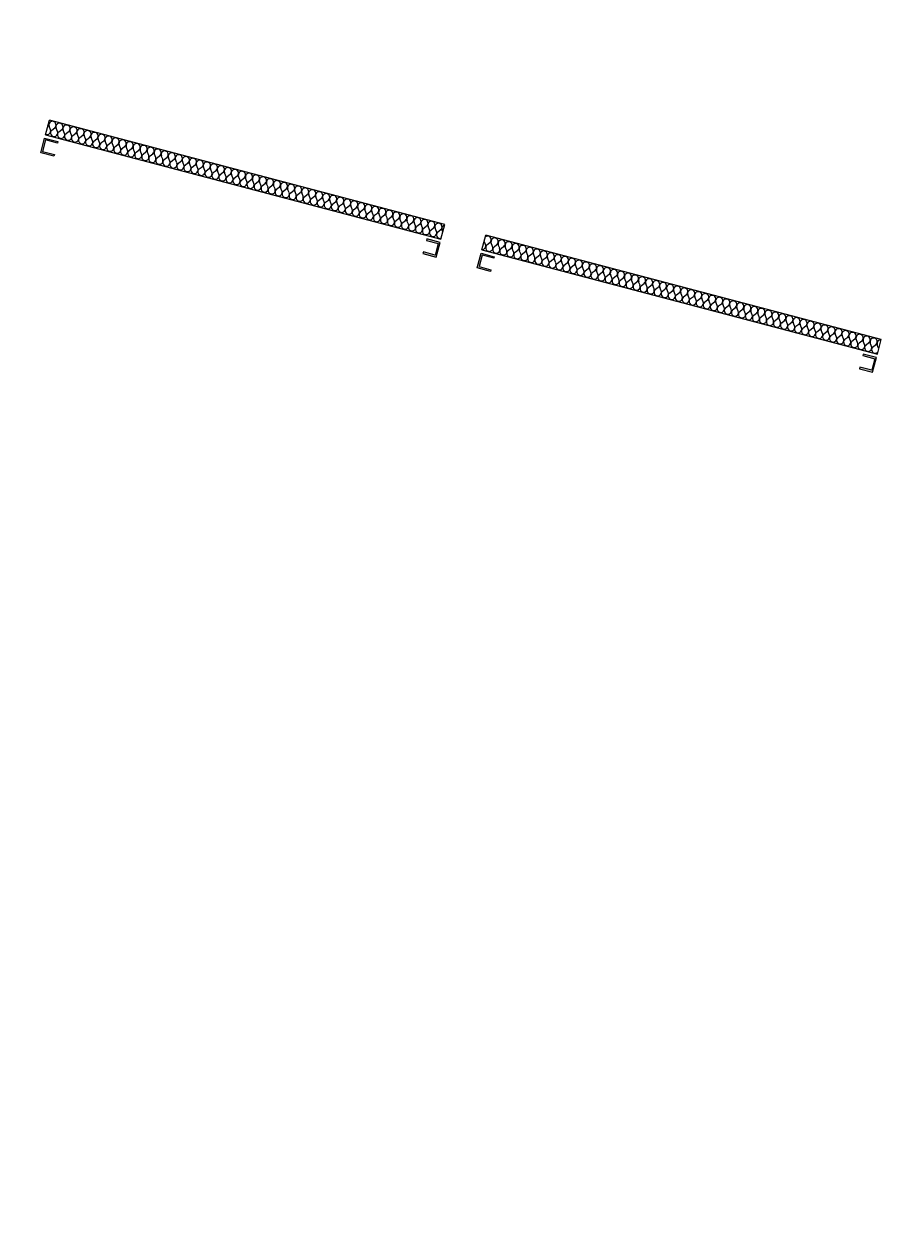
# Model space of a CAD drawing. Header units: millimetres. Extents: x -204291438 to 18864955, y -774833820 to 295284.
# Tile 3 of 87: x 27662 to 37979, y -68565 to -54305. Entities that reach past the tile are written whole.
import ezdxf

# ---------------------------------------------------------------- set-up
doc = ezdxf.new("R2010")
doc.units = ezdxf.units.MM
doc.header["$MEASUREMENT"] = 0
for name, color, linetype in [('213-A Wymiarowanie wewnętrzne', 7, 'Continuous'), ('215-A Wymiarowanie wewnętrzne 1_50', 7, 'Continuous'), ('231-A Ściany zewnętrzne', 7, 'Continuous')]:
    doc.layers.add(name, color=color, linetype=linetype)
doc.styles.add('STYL_AUTOMATYCZNY_4', font='arial.ttf')
doc.dimstyles.new('STYL_AUTOMATYCZNY__3', dxfattribs={"dimtxt": 64.999998, "dimasz": 47.5, "dimexe": 0.18, "dimexo": 0.0625, "dimgap": 0, "dimtad": 1, "dimdec": 1, "dimlfac": 0.1, "dimzin": 0, "dimdsep": 46, "dimtxsty": 'STYL_AUTOMATYCZNY_4', "dimblk": 'ARROWHEAD_11', "dimblk1": 'ARROWHEAD_11', "dimblk2": 'ARROWHEAD_11', "dimcen": 0.09, "dimclrd": 30, "dimclre": 30, "dimclrt": 30, "dimazin": 0, "dimtfac": 1, "dimtdec": 4, "dimtmove": 0, "dimatfit": 3, "dimfxl": 0, "dimtolj": 1, "dimtzin": 0, "dimarcsym": 0})

# ---------------------------------------------------------------- blocks, each defined once
blk = doc.blocks.new('*X2978')
at = {"layer": '231-A Ściany zewnętrzne', "color": 7, "linetype": 'Continuous', "lineweight": 0}
for p, q in [((27972, -55551), (27956, -55511)), ((27989, -55555), (28023, -55529)), ((28055, -55573), (28039, -55533)), ((28072, -55577), (28106, -55550)), ((28138, -55595), (28122, -55555)), ((28155, -55599), (28188, -55572)), ((28221, -55616), (28205, -55577)), ((28238, -55621), (28271, -55594)), ((28304, -55638), (28288, -55599)), ((28321, -55643), (28354, -55616)), ((28387, -55660), (28371, -55620)), ((28403, -55665), (28437, -55638)), ((28470, -55682), (28454, -55642)), ((28486, -55686), (28520, -55660)), ((28553, -55704), (28536, -55664)), ((28569, -55708), (28603, -55682)), ((28635, -55726), (28619, -55686)), ((28652, -55730), (28686, -55704)), ((28718, -55748), (28702, -55708)), ((28735, -55752), (28769, -55725)), ((28801, -55770), (28785, -55730)), ((28818, -55774), (28851, -55747)), ((28884, -55791), (28868, -55752)), ((28901, -55796), (28934, -55769)), ((28967, -55813), (28951, -55774)), ((28984, -55818), (29017, -55791)), ((29050, -55835), (29034, -55795)), ((29066, -55840), (29100, -55813)), ((29133, -55857), (29117, -55817)), ((29149, -55861), (29183, -55835)), ((29216, -55879), (29200, -55839)), ((29232, -55883), (29266, -55857)), ((29299, -55901), (29282, -55861)), ((29315, -55905), (29349, -55879)), ((29381, -55923), (29365, -55883)), ((29398, -55927), (29432, -55900)), ((29464, -55944), (29448, -55905)), ((29481, -55949), (29514, -55922)), ((29547, -55966), (29531, -55927)), ((29564, -55971), (29597, -55944)), ((29630, -55988), (29614, -55949)), ((29647, -55993), (29680, -55966)), ((29713, -56010), (29697, -55970)), ((29729, -56014), (29763, -55988)), ((29796, -56032), (29780, -55992)), ((29812, -56036), (29846, -56010)), ((29879, -56054), (29863, -56014)), ((29895, -56058), (29929, -56032)), ((29962, -56076), (29945, -56036)), ((29978, -56080), (30012, -56053)), ((30044, -56098), (30028, -56058)), ((30061, -56102), (30095, -56075)), ((30127, -56119), (30111, -56080)), ((30144, -56124), (30177, -56097)), ((30210, -56141), (30194, -56102)), ((30227, -56146), (30260, -56119)), ((30293, -56163), (30277, -56123)), ((30310, -56168), (30343, -56141)), ((30376, -56185), (30360, -56145)), ((30392, -56189), (30426, -56163)), ((30459, -56207), (30443, -56167)), ((30475, -56211), (30509, -56185)), ((30542, -56229), (30526, -56189)), ((30558, -56233), (30592, -56207)), ((30625, -56251), (30608, -56211)), ((30641, -56255), (30675, -56228)), ((30707, -56273), (30691, -56233)), ((30724, -56277), (30758, -56250)), ((30790, -56294), (30774, -56255)), ((30807, -56299), (30840, -56272)), ((30873, -56316), (30857, -56277)), ((30890, -56321), (30923, -56294)), ((30956, -56338), (30940, -56298)), ((30973, -56343), (31006, -56316)), ((31039, -56360), (31023, -56320)), ((31056, -56364), (31089, -56338)), ((31122, -56382), (31106, -56342)), ((31138, -56386), (31172, -56360)), ((31205, -56404), (31189, -56364)), ((31221, -56408), (31255, -56382)), ((31288, -56426), (31271, -56386)), ((31304, -56430), (31338, -56403)), ((31370, -56447), (31354, -56408)), ((31387, -56452), (31421, -56425)), ((31453, -56469), (31437, -56430)), ((31470, -56474), (31504, -56447)), ((31536, -56491), (31520, -56452)), ((31553, -56496), (31586, -56469)), ((31619, -56513), (31603, -56473)), ((31636, -56517), (31669, -56491)), ((31702, -56535), (31686, -56495)), ((31719, -56539), (31752, -56513)), ((31785, -56557), (31769, -56517)), ((31801, -56561), (31835, -56535)), ((31868, -56579), (31852, -56539)), ((31884, -56583), (31918, -56556)), ((31951, -56601), (31934, -56561)), ((31967, -56605), (32001, -56578)), ((32033, -56622), (32017, -56583)), ((32050, -56627), (32084, -56600)), ((32116, -56644), (32100, -56605)), ((32133, -56649), (32167, -56622)), ((32199, -56666), (32183, -56626)), ((32216, -56671), (32249, -56644)), ((32282, -56688), (32266, -56648)), ((32299, -56692), (32332, -56666)), ((32365, -56710), (32349, -56670)), ((32382, -56714), (32415, -56688)), ((32448, -56732), (32432, -56692)), ((32464, -56736), (32498, -56710)), ((32531, -56754), (32515, -56714)), ((32547, -56758), (32581, -56731)), ((32606, -56758), (32597, -56736))]:
    blk.add_line(p, q, dxfattribs=at)
for centre, start, end in [((27913, -55473), 311.0949, 19.3412), ((27996, -55495), 75.218, 202.0879), ((27996, -55495), 308.3481, 75.218), ((28079, -55517), 75.218, 202.0879), ((27933, -55567), 245.3042, 22.0879), ((28016, -55589), 128.3481, 22.0879), ((28099, -55611), 128.3481, 22.0879), ((28079, -55517), 308.3481, 75.218), ((28162, -55539), 75.218, 202.0879), ((28181, -55633), 128.3481, 22.0879), ((28162, -55539), 308.3481, 75.218), ((28245, -55561), 75.218, 202.0879), ((28245, -55561), 308.3481, 75.218), ((28328, -55582), 75.218, 202.0879), ((28328, -55582), 308.3481, 75.218), ((28410, -55604), 75.218, 202.0879), ((28410, -55604), 308.3481, 75.218), ((28493, -55626), 75.218, 202.0879), ((28493, -55626), 308.3481, 75.218), ((28576, -55648), 75.218, 202.0879), ((28576, -55648), 308.3481, 75.218), ((28264, -55654), 128.3481, 22.0879), ((28347, -55676), 128.3481, 22.0879), ((28430, -55698), 128.3481, 22.0879), ((28513, -55720), 128.3481, 22.0879), ((28596, -55742), 128.3481, 22.0879), ((28659, -55670), 75.218, 202.0879), ((28679, -55764), 128.3481, 22.0879), ((28659, -55670), 308.3481, 75.218), ((28742, -55692), 75.218, 202.0879), ((28762, -55786), 128.3481, 22.0879), ((28742, -55692), 308.3481, 75.218), ((28825, -55714), 75.218, 202.0879), ((28825, -55714), 308.3481, 75.218), ((28908, -55736), 75.218, 202.0879), ((28908, -55736), 308.3481, 75.218), ((28991, -55757), 75.218, 202.0879), ((28991, -55757), 308.3481, 75.218), ((29073, -55779), 75.218, 202.0879), ((29073, -55779), 308.3481, 75.218), ((29156, -55801), 75.218, 202.0879), ((28844, -55808), 128.3481, 22.0879), ((28927, -55829), 128.3481, 22.0879), ((29010, -55851), 128.3481, 22.0879), ((29093, -55873), 128.3481, 22.0879), ((29176, -55895), 128.3481, 22.0879), ((29156, -55801), 308.3481, 75.218), ((29239, -55823), 75.218, 202.0879), ((29259, -55917), 128.3481, 22.0879), ((29239, -55823), 308.3481, 75.218), ((29322, -55845), 75.218, 202.0879), ((29322, -55845), 308.3481, 75.218), ((29405, -55867), 75.218, 202.0879), ((29405, -55867), 308.3481, 75.218), ((29488, -55889), 75.218, 202.0879), ((29488, -55889), 308.3481, 75.218), ((29571, -55911), 75.218, 202.0879), ((29571, -55911), 308.3481, 75.218), ((29654, -55932), 75.218, 202.0879), ((29654, -55932), 308.3481, 75.218), ((29342, -55939), 128.3481, 22.0879), ((29425, -55961), 128.3481, 22.0879), ((29507, -55982), 128.3481, 22.0879), ((29590, -56004), 128.3481, 22.0879), ((29673, -56026), 128.3481, 22.0879), ((29736, -55954), 75.218, 202.0879), ((29756, -56048), 128.3481, 22.0879), ((29736, -55954), 308.3481, 75.218), ((29819, -55976), 75.218, 202.0879), ((29839, -56070), 128.3481, 22.0879), ((29819, -55976), 308.3481, 75.218), ((29902, -55998), 75.218, 202.0879), ((29902, -55998), 308.3481, 75.218), ((29985, -56020), 75.218, 202.0879), ((29985, -56020), 308.3481, 75.218), ((30068, -56042), 75.218, 202.0879), ((30068, -56042), 308.3481, 75.218), ((30151, -56064), 75.218, 202.0879), ((30151, -56064), 308.3481, 75.218), ((30234, -56085), 75.218, 202.0879), ((30234, -56085), 308.3481, 75.218), ((29922, -56092), 128.3481, 22.0879), ((30005, -56114), 128.3481, 22.0879), ((30088, -56136), 128.3481, 22.0879), ((30170, -56157), 128.3481, 22.0879), ((30253, -56179), 128.3481, 22.0879), ((30317, -56107), 75.218, 202.0879), ((30336, -56201), 128.3481, 22.0879), ((30317, -56107), 308.3481, 75.218), ((30400, -56129), 75.218, 202.0879), ((30400, -56129), 308.3481, 75.218), ((30482, -56151), 75.218, 202.0879), ((30482, -56151), 308.3481, 75.218), ((30565, -56173), 75.218, 202.0879), ((30565, -56173), 308.3481, 75.218), ((30648, -56195), 75.218, 202.0879), ((30648, -56195), 308.3481, 75.218), ((30731, -56217), 75.218, 202.0879), ((30731, -56217), 308.3481, 75.218), ((30419, -56223), 128.3481, 22.0879), ((30502, -56245), 128.3481, 22.0879), ((30585, -56267), 128.3481, 22.0879), ((30668, -56289), 128.3481, 22.0879), ((30751, -56311), 128.3481, 22.0879), ((30814, -56239), 75.218, 202.0879), ((30833, -56332), 128.3481, 22.0879), ((30814, -56239), 308.3481, 75.218), ((30897, -56260), 75.218, 202.0879), ((30916, -56354), 128.3481, 22.0879), ((30897, -56260), 308.3481, 75.218), ((30980, -56282), 75.218, 202.0879), ((30980, -56282), 308.3481, 75.218), ((31063, -56304), 75.218, 202.0879), ((31063, -56304), 308.3481, 75.218), ((31145, -56326), 75.218, 202.0879), ((31145, -56326), 308.3481, 75.218), ((31228, -56348), 75.218, 202.0879), ((31228, -56348), 308.3481, 75.218), ((31311, -56370), 75.218, 202.0879), ((31311, -56370), 308.3481, 75.218), ((30999, -56376), 128.3481, 22.0879), ((31082, -56398), 128.3481, 22.0879), ((31165, -56420), 128.3481, 22.0879), ((31248, -56442), 128.3481, 22.0879), ((31331, -56464), 128.3481, 22.0879), ((31394, -56392), 75.218, 202.0879), ((31414, -56485), 128.3481, 22.0879), ((31394, -56392), 308.3481, 75.218), ((31477, -56414), 75.218, 202.0879), ((31477, -56414), 308.3481, 75.218), ((31560, -56435), 75.218, 202.0879), ((31560, -56435), 308.3481, 75.218), ((31643, -56457), 75.218, 202.0879), ((31643, -56457), 308.3481, 75.218), ((31726, -56479), 75.218, 202.0879), ((31726, -56479), 308.3481, 75.218), ((31808, -56501), 75.218, 202.0879), ((31808, -56501), 308.3481, 75.218), ((31496, -56507), 128.3481, 22.0879), ((31579, -56529), 128.3481, 22.0879), ((31662, -56551), 128.3481, 22.0879), ((31745, -56573), 128.3481, 22.0879), ((31828, -56595), 128.3481, 22.0879), ((31891, -56523), 75.218, 202.0879), ((31911, -56617), 128.3481, 22.0879), ((31891, -56523), 308.3481, 75.218), ((31974, -56545), 75.218, 202.0879), ((31994, -56639), 128.3481, 22.0879), ((31974, -56545), 308.3481, 75.218), ((32057, -56567), 75.218, 202.0879), ((32057, -56567), 308.3481, 75.218), ((32140, -56588), 75.218, 202.0879), ((32140, -56588), 308.3481, 75.218), ((32223, -56610), 75.218, 202.0879), ((32223, -56610), 308.3481, 75.218), ((32306, -56632), 75.218, 202.0879), ((32306, -56632), 308.3481, 75.218), ((32389, -56654), 75.218, 202.0879), ((32389, -56654), 308.3481, 75.218), ((32077, -56660), 128.3481, 22.0879), ((32160, -56682), 128.3481, 22.0879), ((32242, -56704), 128.3481, 22.0879), ((32325, -56726), 128.3481, 22.0879), ((32408, -56748), 128.3481, 22.0879), ((32471, -56676), 75.218, 202.0879), ((32491, -56770), 128.3481, 22.0879), ((32471, -56676), 308.3481, 75.218), ((32554, -56698), 75.218, 202.0879), ((32554, -56698), 308.3481, 75.218), ((32637, -56720), 103.3931, 202.0879), ((32574, -56792), 128.3481, 287.0772)]:
    blk.add_arc(centre, 42.9, start, end, dxfattribs=at)
blk = doc.blocks.new('Ściana_615_3', base_point=(27960, -55437))
at = {"layer": '231-A Ściany zewnętrzne', "color": 7, "linetype": 'Continuous', "lineweight": 0, "flags": 128}
for points in [[(27914, -55611), (27960, -55437)], [(32630, -56669), (27960, -55437)], [(27914, -55611), (32584, -56843)], [(32584, -56843), (32630, -56669)]]:
    blk.add_lwpolyline(points, dxfattribs=at)
at = {"layer": '231-A Ściany zewnętrzne', "color": 7, "lineweight": 0}
blk.add_blockref('*X2978', (0, 0), dxfattribs=at)
blk = doc.blocks.new('*X2980')
at = {"layer": '231-A Ściany zewnętrzne', "color": 7, "linetype": 'Continuous', "lineweight": 0}
for p, q in [((33111, -56907), (33095, -56867)), ((33127, -56911), (33161, -56885)), ((33194, -56929), (33178, -56889)), ((33210, -56933), (33244, -56906)), ((33277, -56950), (33261, -56911)), ((33293, -56955), (33327, -56928)), ((33359, -56972), (33343, -56933)), ((33376, -56977), (33410, -56950)), ((33442, -56994), (33426, -56954)), ((33459, -56999), (33493, -56972)), ((33525, -57016), (33509, -56976)), ((33542, -57020), (33575, -56994)), ((33608, -57038), (33592, -56998)), ((33625, -57042), (33658, -57016)), ((33691, -57060), (33675, -57020)), ((33708, -57064), (33741, -57038)), ((33774, -57082), (33758, -57042)), ((33790, -57086), (33824, -57059)), ((33857, -57104), (33841, -57064)), ((33873, -57108), (33907, -57081)), ((33940, -57125), (33924, -57086)), ((33956, -57130), (33990, -57103)), ((34023, -57147), (34006, -57108)), ((34039, -57152), (34073, -57125)), ((34105, -57169), (34089, -57129)), ((34122, -57174), (34156, -57147)), ((34188, -57191), (34172, -57151)), ((34205, -57195), (34238, -57169)), ((34271, -57213), (34255, -57173)), ((34288, -57217), (34321, -57191)), ((34354, -57235), (34338, -57195)), ((34371, -57239), (34404, -57213)), ((34437, -57257), (34421, -57217)), ((34453, -57261), (34487, -57234)), ((34520, -57279), (34504, -57239)), ((34536, -57283), (34570, -57256)), ((34603, -57300), (34587, -57261)), ((34619, -57305), (34653, -57278)), ((34686, -57322), (34669, -57283)), ((34702, -57327), (34736, -57300)), ((34768, -57344), (34752, -57304)), ((34785, -57348), (34819, -57322)), ((34851, -57366), (34835, -57326)), ((34868, -57370), (34901, -57344)), ((34934, -57388), (34918, -57348)), ((34951, -57392), (34984, -57366)), ((35017, -57410), (35001, -57370)), ((35034, -57414), (35067, -57388)), ((35100, -57432), (35084, -57392)), ((35117, -57436), (35150, -57409)), ((35183, -57453), (35167, -57414)), ((35199, -57458), (35233, -57431)), ((35266, -57475), (35250, -57436)), ((35282, -57480), (35316, -57453)), ((35349, -57497), (35332, -57457)), ((35365, -57502), (35399, -57475)), ((35431, -57519), (35415, -57479)), ((35448, -57523), (35482, -57497)), ((35514, -57541), (35498, -57501)), ((35531, -57545), (35564, -57519)), ((35597, -57563), (35581, -57523)), ((35614, -57567), (35647, -57541)), ((35680, -57585), (35664, -57545)), ((35697, -57589), (35730, -57562)), ((35763, -57607), (35747, -57567)), ((35780, -57611), (35813, -57584)), ((35846, -57628), (35830, -57589)), ((35862, -57633), (35896, -57606)), ((35929, -57650), (35913, -57611)), ((35945, -57655), (35979, -57628)), ((36012, -57672), (35995, -57632)), ((36028, -57677), (36062, -57650)), ((36094, -57694), (36078, -57654)), ((36111, -57698), (36145, -57672)), ((36177, -57716), (36161, -57676)), ((36194, -57720), (36228, -57694)), ((36260, -57738), (36244, -57698)), ((36277, -57742), (36310, -57716)), ((36343, -57760), (36327, -57720)), ((36360, -57764), (36393, -57737)), ((36426, -57782), (36410, -57742)), ((36443, -57786), (36476, -57759)), ((36509, -57803), (36493, -57764)), ((36525, -57808), (36559, -57781)), ((36592, -57825), (36576, -57786)), ((36608, -57830), (36642, -57803)), ((36675, -57847), (36658, -57807)), ((36691, -57851), (36725, -57825)), ((36757, -57869), (36741, -57829)), ((36774, -57873), (36808, -57847)), ((36840, -57891), (36824, -57851)), ((36857, -57895), (36891, -57869)), ((36923, -57913), (36907, -57873)), ((36940, -57917), (36973, -57891)), ((37006, -57935), (36990, -57895)), ((37023, -57939), (37056, -57912)), ((37089, -57956), (37073, -57917)), ((37106, -57961), (37139, -57934)), ((37172, -57978), (37156, -57939)), ((37188, -57983), (37222, -57956)), ((37255, -58000), (37239, -57960)), ((37271, -58005), (37305, -57978)), ((37338, -58022), (37322, -57982)), ((37354, -58026), (37388, -58000)), ((37420, -58044), (37404, -58004)), ((37437, -58048), (37471, -58022)), ((37503, -58066), (37487, -58026)), ((37520, -58070), (37554, -58044)), ((37586, -58088), (37570, -58048)), ((37603, -58092), (37636, -58065)), ((37669, -58110), (37653, -58070)), ((37686, -58114), (37719, -58087)), ((37752, -58131), (37736, -58092))]:
    blk.add_line(p, q, dxfattribs=at)
for centre, start, end in [((33134, -56851), 201.5122, 202.0879), ((33134, -56851), 75.218, 128.9239), ((33134, -56851), 308.3481, 75.218), ((33217, -56873), 75.218, 202.0879), ((33217, -56873), 308.3481, 75.218), ((33300, -56895), 75.218, 202.0879), ((33300, -56895), 308.3481, 75.218), ((33383, -56917), 75.218, 202.0879), ((33383, -56917), 308.3481, 75.218), ((33466, -56938), 75.218, 202.0879), ((33466, -56938), 308.3481, 75.218), ((33071, -56923), 266.405, 22.0879), ((33154, -56945), 128.3481, 22.0879), ((33237, -56967), 128.3481, 22.0879), ((33320, -56988), 128.3481, 22.0879), ((33403, -57010), 128.3481, 22.0879), ((33486, -57032), 128.3481, 22.0879), ((33549, -56960), 75.218, 202.0879), ((33568, -57054), 128.3481, 22.0879), ((33549, -56960), 308.3481, 75.218), ((33632, -56982), 75.218, 202.0879), ((33651, -57076), 128.3481, 22.0879), ((33632, -56982), 308.3481, 75.218), ((33715, -57004), 75.218, 202.0879), ((33715, -57004), 308.3481, 75.218), ((33797, -57026), 75.218, 202.0879), ((33797, -57026), 308.3481, 75.218), ((33880, -57048), 75.218, 202.0879), ((33880, -57048), 308.3481, 75.218), ((33963, -57070), 75.218, 202.0879), ((33963, -57070), 308.3481, 75.218), ((33734, -57098), 128.3481, 22.0879), ((33817, -57120), 128.3481, 22.0879), ((33900, -57142), 128.3481, 22.0879), ((33983, -57163), 128.3481, 22.0879), ((34046, -57091), 75.218, 202.0879), ((34066, -57185), 128.3481, 22.0879), ((34046, -57091), 308.3481, 75.218), ((34129, -57113), 75.218, 202.0879), ((34149, -57207), 128.3481, 22.0879), ((34129, -57113), 308.3481, 75.218), ((34212, -57135), 75.218, 202.0879), ((34212, -57135), 308.3481, 75.218), ((34295, -57157), 75.218, 202.0879), ((34295, -57157), 308.3481, 75.218), ((34378, -57179), 75.218, 202.0879), ((34378, -57179), 308.3481, 75.218), ((34461, -57201), 75.218, 202.0879), ((34461, -57201), 308.3481, 75.218), ((34543, -57223), 75.218, 202.0879), ((34543, -57223), 308.3481, 75.218), ((34231, -57229), 128.3481, 22.0879), ((34314, -57251), 128.3481, 22.0879), ((34397, -57273), 128.3481, 22.0879), ((34480, -57295), 128.3481, 22.0879), ((34563, -57316), 128.3481, 22.0879), ((34626, -57245), 75.218, 202.0879), ((34646, -57338), 128.3481, 22.0879), ((34626, -57245), 308.3481, 75.218), ((34709, -57266), 75.218, 202.0879), ((34729, -57360), 128.3481, 22.0879), ((34709, -57266), 308.3481, 75.218), ((34792, -57288), 75.218, 202.0879), ((34792, -57288), 308.3481, 75.218), ((34875, -57310), 75.218, 202.0879), ((34875, -57310), 308.3481, 75.218), ((34958, -57332), 75.218, 202.0879), ((34958, -57332), 308.3481, 75.218), ((35041, -57354), 75.218, 202.0879), ((35041, -57354), 308.3481, 75.218), ((34812, -57382), 128.3481, 22.0879), ((34894, -57404), 128.3481, 22.0879), ((34977, -57426), 128.3481, 22.0879), ((35060, -57448), 128.3481, 22.0879), ((35124, -57376), 75.218, 202.0879), ((35143, -57470), 128.3481, 22.0879), ((35124, -57376), 308.3481, 75.218), ((35206, -57398), 75.218, 202.0879), ((35226, -57491), 128.3481, 22.0879), ((35206, -57398), 308.3481, 75.218), ((35289, -57420), 75.218, 202.0879), ((35289, -57420), 308.3481, 75.218), ((35372, -57441), 75.218, 202.0879), ((35372, -57441), 308.3481, 75.218), ((35455, -57463), 75.218, 202.0879), ((35455, -57463), 308.3481, 75.218), ((35538, -57485), 75.218, 202.0879), ((35538, -57485), 308.3481, 75.218), ((35621, -57507), 75.218, 202.0879), ((35621, -57507), 308.3481, 75.218), ((35309, -57513), 128.3481, 22.0879), ((35392, -57535), 128.3481, 22.0879), ((35475, -57557), 128.3481, 22.0879), ((35557, -57579), 128.3481, 22.0879), ((35640, -57601), 128.3481, 22.0879), ((35704, -57529), 75.218, 202.0879), ((35723, -57623), 128.3481, 22.0879), ((35704, -57529), 308.3481, 75.218), ((35787, -57551), 75.218, 202.0879), ((35806, -57645), 128.3481, 22.0879), ((35787, -57551), 308.3481, 75.218), ((35869, -57573), 75.218, 202.0879), ((35869, -57573), 308.3481, 75.218), ((35952, -57594), 75.218, 202.0879), ((35952, -57594), 308.3481, 75.218), ((36035, -57616), 75.218, 202.0879), ((36035, -57616), 308.3481, 75.218), ((36118, -57638), 75.218, 202.0879), ((36118, -57638), 308.3481, 75.218), ((35889, -57666), 128.3481, 22.0879), ((35972, -57688), 128.3481, 22.0879), ((36055, -57710), 128.3481, 22.0879), ((36138, -57732), 128.3481, 22.0879), ((36201, -57660), 75.218, 202.0879), ((36220, -57754), 128.3481, 22.0879), ((36201, -57660), 308.3481, 75.218), ((36284, -57682), 75.218, 202.0879), ((36303, -57776), 128.3481, 22.0879), ((36284, -57682), 308.3481, 75.218), ((36367, -57704), 75.218, 202.0879), ((36367, -57704), 308.3481, 75.218), ((36450, -57726), 75.218, 202.0879), ((36450, -57726), 308.3481, 75.218), ((36532, -57748), 75.218, 202.0879), ((36532, -57748), 308.3481, 75.218), ((36615, -57769), 75.218, 202.0879), ((36615, -57769), 308.3481, 75.218), ((36698, -57791), 75.218, 202.0879), ((36698, -57791), 308.3481, 75.218), ((36386, -57798), 128.3481, 22.0879), ((36469, -57819), 128.3481, 22.0879), ((36552, -57841), 128.3481, 22.0879), ((36635, -57863), 128.3481, 22.0879), ((36718, -57885), 128.3481, 22.0879), ((36781, -57813), 75.218, 202.0879), ((36801, -57907), 128.3481, 22.0879), ((36781, -57813), 308.3481, 75.218), ((36864, -57835), 75.218, 202.0879), ((36884, -57929), 128.3481, 22.0879), ((36864, -57835), 308.3481, 75.218), ((36947, -57857), 75.218, 202.0879), ((36947, -57857), 308.3481, 75.218), ((37030, -57879), 75.218, 202.0879), ((37030, -57879), 308.3481, 75.218), ((37113, -57901), 75.218, 202.0879), ((37113, -57901), 308.3481, 75.218), ((37195, -57923), 75.218, 202.0879), ((37195, -57923), 308.3481, 75.218), ((36966, -57951), 128.3481, 22.0879), ((37049, -57973), 128.3481, 22.0879), ((37132, -57994), 128.3481, 22.0879), ((37215, -58016), 128.3481, 22.0879), ((37278, -57944), 75.218, 202.0879), ((37298, -58038), 128.3481, 22.0879), ((37278, -57944), 308.3481, 75.218), ((37361, -57966), 75.218, 202.0879), ((37381, -58060), 128.3481, 22.0879), ((37361, -57966), 308.3481, 75.218), ((37444, -57988), 75.218, 202.0879), ((37444, -57988), 308.3481, 75.218), ((37527, -58010), 75.218, 202.0879), ((37527, -58010), 308.3481, 75.218), ((37610, -58032), 75.218, 202.0879), ((37610, -58032), 308.3481, 75.218), ((37693, -58054), 75.218, 202.0879), ((37693, -58054), 308.3481, 75.218), ((37776, -58076), 81.3022, 202.0879), ((37464, -58082), 128.3481, 22.0879), ((37547, -58104), 128.3481, 22.0879), ((37629, -58126), 128.3481, 22.0879), ((37712, -58148), 128.3481, 318.5997), ((37712, -58148), 11.8363, 22.0879)]:
    blk.add_arc(centre, 42.9, start, end, dxfattribs=at)
blk = doc.blocks.new('Ściana_616_3', base_point=(33113, -56797))
at = {"layer": '231-A Ściany zewnętrzne', "color": 7, "linetype": 'Continuous', "lineweight": 0, "flags": 128}
for points in [[(33067, -56971), (33113, -56797)], [(37783, -58029), (33113, -56797)], [(33067, -56971), (37737, -58203)], [(37737, -58203), (37783, -58029)]]:
    blk.add_lwpolyline(points, dxfattribs=at)
at = {"layer": '231-A Ściany zewnętrzne', "color": 7, "lineweight": 0}
blk.add_blockref('*X2980', (0, 0), dxfattribs=at)
blk = doc.blocks.new('*D6052')
at = {"layer": '213-A Wymiarowanie wewnętrzne', "linetype": 'Continuous', "lineweight": 200}
for points in [[(165419, -8239), (165420, -8244), (165422, -8248), (165426, -8251), (165431, -8252), (165436, -8251), (165440, -8248), (165443, -8244), (165444, -8239), (165443, -8235), (165440, -8231), (165436, -8228), (165431, -8227), (165426, -8228), (165422, -8231), (165420, -8235)], [(168000, -8921), (168001, -8926), (168004, -8930), (168008, -8932), (168013, -8933), (168018, -8932), (168022, -8930), (168024, -8926), (168025, -8921), (168024, -8916), (168022, -8912), (168018, -8909), (168013, -8908), (168008, -8909), (168004, -8912), (168001, -8916)]]:
    blk.add_hatch(color=30, dxfattribs=at).paths.add_polyline_path(points)
at = {"layer": '213-A Wymiarowanie wewnętrzne', "color": 30, "linetype": 'Continuous', "lineweight": 0}
for p, q in [((165428, -8252), (165419, -8285)), ((165443, -8194), (165434, -8227)), ((168001, -8918), (165443, -8243))]:
    blk.add_line(p, q, dxfattribs=at)
blk.add_circle((165431, -8239), 12.5, dxfattribs=at)
at = {"layer": '213-A Wymiarowanie wewnętrzne', "color": 30, "lineweight": 200, "insert": (166653, -8549), "char_height": 65, "attachment_point": 7, "rotation": 345.218, "style": 'STYL_AUTOMATYCZNY_4'}
blk.add_mtext('\\A1;{\\pql;\\fArial|b0|i0|c238|p0;\\W1.000000;267}', dxfattribs=at)
blk = doc.blocks.new('ARROWHEAD_11')
at = {"color": 0, "linetype": 'Continuous', "lineweight": 0}
blk.add_line((0, 0), (-1, 0), dxfattribs=at)
at = {"color": 0, "linetype": 'Continuous', "lineweight": 0, "const_width": 0.25, "flags": 128}
blk.add_lwpolyline([(-0.125, 0, 1), (0.125, 0, 1)], format="xyb", close=True, dxfattribs=at)
blk = doc.blocks.new('*D6053')
at = {"layer": '213-A Wymiarowanie wewnętrzne', "linetype": 'Continuous', "lineweight": 200}
for points in [[(165187, -8178), (165188, -8183), (165190, -8187), (165194, -8190), (165199, -8191), (165204, -8190), (165208, -8187), (165211, -8183), (165212, -8178), (165211, -8173), (165208, -8169), (165204, -8167), (165199, -8166), (165194, -8167), (165190, -8169), (165188, -8173)], [(165419, -8239), (165420, -8244), (165422, -8248), (165426, -8251), (165431, -8252), (165436, -8251), (165440, -8248), (165443, -8244), (165444, -8239), (165443, -8235), (165440, -8231), (165436, -8228), (165431, -8227), (165426, -8228), (165422, -8231), (165420, -8235)]]:
    blk.add_hatch(color=30, dxfattribs=at).paths.add_polyline_path(points)
at = {"layer": '213-A Wymiarowanie wewnętrzne', "color": 30, "linetype": 'Continuous', "lineweight": 0}
for p, q in [((165196, -8190), (165187, -8224)), ((165211, -8133), (165202, -8166)), ((165419, -8236), (165211, -8181)), ((165428, -8252), (165419, -8285))]:
    blk.add_line(p, q, dxfattribs=at)
blk.add_circle((165199, -8178), 12.5, dxfattribs=at)
at = {"layer": '213-A Wymiarowanie wewnętrzne', "color": 30, "lineweight": 200, "insert": (165271, -8184), "char_height": 65, "attachment_point": 7, "rotation": 345.218, "style": 'STYL_AUTOMATYCZNY_4'}
blk.add_mtext('\\A1;{\\pql;\\fArial|b0|i0|c238|p0;\\W1.000000;24}', dxfattribs=at)
blk = doc.blocks.new('*D6054')
at = {"layer": '213-A Wymiarowanie wewnętrzne', "linetype": 'Continuous', "lineweight": 200}
for points in [[(163325, -7687), (163326, -7692), (163329, -7696), (163333, -7699), (163338, -7700), (163343, -7699), (163347, -7696), (163349, -7692), (163350, -7687), (163349, -7682), (163347, -7678), (163343, -7676), (163338, -7675), (163333, -7676), (163329, -7678), (163326, -7682)], [(165187, -8178), (165188, -8183), (165190, -8187), (165194, -8190), (165199, -8191), (165204, -8190), (165208, -8187), (165211, -8183), (165212, -8178), (165211, -8173), (165208, -8169), (165204, -8167), (165199, -8166), (165194, -8167), (165190, -8169), (165188, -8173)]]:
    blk.add_hatch(color=30, dxfattribs=at).paths.add_polyline_path(points)
at = {"layer": '213-A Wymiarowanie wewnętrzne', "color": 30, "linetype": 'Continuous', "lineweight": 0}
for p, q in [((163335, -7699), (163326, -7732)), ((163350, -7642), (163341, -7675)), ((165187, -8175), (163350, -7690)), ((165211, -8133), (165202, -8166))]:
    blk.add_line(p, q, dxfattribs=at)
for centre in [(163338, -7687), (165199, -8178)]:
    blk.add_circle(centre, 12.5, dxfattribs=at)
at = {"layer": '213-A Wymiarowanie wewnętrzne', "color": 30, "lineweight": 200, "insert": (164164, -7892), "char_height": 65, "attachment_point": 7, "rotation": 345.218, "style": 'STYL_AUTOMATYCZNY_4'}
blk.add_mtext('\\A1;{\\pql;\\fArial|b0|i0|c238|p0;\\W1.000000;192,5}', dxfattribs=at)
blk = doc.blocks.new('*D6753')
at = {"layer": '215-A Wymiarowanie wewnętrzne 1_50', "linetype": 'Continuous', "lineweight": 200}
for points in [[(165987, -6087), (165988, -6092), (165990, -6096), (165994, -6099), (165999, -6100), (166004, -6099), (166008, -6096), (166011, -6092), (166012, -6087), (166011, -6083), (166008, -6079), (166004, -6076), (165999, -6075), (165994, -6076), (165990, -6079), (165988, -6083)], [(168858, -6845), (168859, -6850), (168862, -6854), (168866, -6857), (168871, -6858), (168876, -6857), (168880, -6854), (168882, -6850), (168883, -6845), (168882, -6840), (168880, -6836), (168876, -6834), (168871, -6833), (168866, -6834), (168862, -6836), (168859, -6840)]]:
    blk.add_hatch(color=30, dxfattribs=at).paths.add_polyline_path(points)
at = {"layer": '215-A Wymiarowanie wewnętrzne 1_50', "color": 30, "linetype": 'Continuous', "lineweight": 0}
for p, q in [((166011, -6042), (166002, -6075)), ((168859, -6842), (166011, -6091)), ((168883, -6800), (168874, -6833)), ((168868, -6857), (168859, -6891))]:
    blk.add_line(p, q, dxfattribs=at)
blk.add_circle((168871, -6845), 12.5, dxfattribs=at)
at = {"layer": '215-A Wymiarowanie wewnętrzne 1_50', "color": 30, "lineweight": 200, "insert": (167366, -6435), "char_height": 65, "attachment_point": 7, "rotation": 345.218, "style": 'STYL_AUTOMATYCZNY_4'}
blk.add_mtext('\\A1;{\\pql;\\fArial|b0|i0|c238|p0;\\W1.000000;297}', dxfattribs=at)
blk = doc.blocks.new('*D6754')
at = {"layer": '215-A Wymiarowanie wewnętrzne 1_50', "linetype": 'Continuous', "lineweight": 200}
for points in [[(165755, -6026), (165755, -6031), (165758, -6035), (165762, -6038), (165767, -6039), (165772, -6038), (165776, -6035), (165779, -6031), (165780, -6026), (165779, -6021), (165776, -6017), (165772, -6015), (165767, -6014), (165762, -6015), (165758, -6017), (165755, -6021)], [(165987, -6087), (165988, -6092), (165990, -6096), (165994, -6099), (165999, -6100), (166004, -6099), (166008, -6096), (166011, -6092), (166012, -6087), (166011, -6083), (166008, -6079), (166004, -6076), (165999, -6075), (165994, -6076), (165990, -6079), (165988, -6083)]]:
    blk.add_hatch(color=30, dxfattribs=at).paths.add_polyline_path(points)
at = {"layer": '215-A Wymiarowanie wewnętrzne 1_50', "color": 30, "linetype": 'Continuous', "lineweight": 0}
for p, q in [((165764, -6038), (165755, -6072)), ((165987, -6084), (165779, -6029)), ((165996, -6100), (165987, -6133)), ((166011, -6042), (166002, -6075))]:
    blk.add_line(p, q, dxfattribs=at)
for centre in [(165767, -6026), (165999, -6087)]:
    blk.add_circle(centre, 12.5, dxfattribs=at)
at = {"layer": '215-A Wymiarowanie wewnętrzne 1_50', "color": 30, "lineweight": 200, "insert": (165838, -6032), "char_height": 65, "attachment_point": 7, "rotation": 345.218, "style": 'STYL_AUTOMATYCZNY_4'}
blk.add_mtext('\\A1;{\\pql;\\fArial|b0|i0|c238|p0;\\W1.000000;24}', dxfattribs=at)
blk = doc.blocks.new('*D6755')
at = {"layer": '215-A Wymiarowanie wewnętrzne 1_50', "linetype": 'Continuous', "lineweight": 200}
for points in [[(163893, -5535), (163894, -5540), (163897, -5544), (163901, -5547), (163906, -5548), (163911, -5547), (163915, -5544), (163917, -5540), (163918, -5535), (163917, -5530), (163915, -5526), (163911, -5524), (163906, -5523), (163901, -5524), (163897, -5526), (163894, -5530)], [(165755, -6026), (165755, -6031), (165758, -6035), (165762, -6038), (165767, -6039), (165772, -6038), (165776, -6035), (165779, -6031), (165780, -6026), (165779, -6021), (165776, -6017), (165772, -6015), (165767, -6014), (165762, -6015), (165758, -6017), (165755, -6021)]]:
    blk.add_hatch(color=30, dxfattribs=at).paths.add_polyline_path(points)
at = {"layer": '215-A Wymiarowanie wewnętrzne 1_50', "color": 30, "linetype": 'Continuous', "lineweight": 0}
for p, q in [((163894, -5532), (163882, -5529)), ((163903, -5547), (163894, -5580)), ((163918, -5490), (163909, -5523)), ((165755, -6023), (163918, -5538)), ((165779, -5981), (165770, -6014)), ((165764, -6038), (165755, -6072))]:
    blk.add_line(p, q, dxfattribs=at)
for centre in [(163906, -5535), (165767, -6026)]:
    blk.add_circle(centre, 12.5, dxfattribs=at)
at = {"layer": '215-A Wymiarowanie wewnętrzne 1_50', "color": 30, "lineweight": 200, "insert": (164732, -5740), "char_height": 65, "attachment_point": 7, "rotation": 345.218, "style": 'STYL_AUTOMATYCZNY_4'}
blk.add_mtext('\\A1;{\\pql;\\fArial|b0|i0|c238|p0;\\W1.000000;192,5}', dxfattribs=at)

msp = doc.modelspace()

# ---------------------------------------------------------------- hatches: boundary and pattern name
at = {"linetype": 'Continuous', "lineweight": 0}
for points in [[(27903.38, -55649.33), (28060.01, -55690.66), (28055.4, -55708.11), (27915.59, -55671.22), (27879.64, -55807.46), (28019.45, -55844.35), (28014.04, -55864.89), (27857.41, -55823.56)], [(32573.53, -56881.66), (32416.9, -56840.33), (32412.3, -56857.79), (32552.11, -56894.68), (32516.16, -57030.92), (32376.35, -56994.03), (32370.93, -57014.56), (32527.55, -57055.89)], [(33056.96, -57009.23), (33213.59, -57050.56), (33208.98, -57068.01), (33069.16, -57031.12), (33033.22, -57167.36), (33173.03, -57204.25), (33167.61, -57224.78), (33010.99, -57183.45)], [(37727.1, -58241.56), (37570.48, -58200.23), (37565.87, -58217.69), (37705.69, -58254.58), (37669.74, -58390.82), (37529.92, -58353.92), (37524.5, -58374.46), (37681.13, -58415.79)]]:
    msp.add_hatch(color=7, dxfattribs=at).paths.add_polyline_path(points)

# ---------------------------------------------------------------- linework, layer by layer
at = {"color": 7, "linetype": 'Continuous', "lineweight": 0, "flags": 128}
for points in [[(27903.38, -55649.33), (28060.01, -55690.66), (28055.4, -55708.11), (27915.59, -55671.22), (27879.64, -55807.46), (28019.45, -55844.35), (28014.04, -55864.89), (27857.41, -55823.56)], [(32573.53, -56881.66), (32416.9, -56840.33), (32412.3, -56857.79), (32552.11, -56894.68), (32516.16, -57030.92), (32376.35, -56994.03), (32370.93, -57014.56), (32527.55, -57055.89)], [(33056.96, -57009.23), (33213.59, -57050.56), (33208.98, -57068.01), (33069.16, -57031.12), (33033.22, -57167.36), (33173.03, -57204.25), (33167.61, -57224.78), (33010.99, -57183.45)], [(37727.1, -58241.56), (37570.48, -58200.23), (37565.87, -58217.69), (37705.69, -58254.58), (37669.74, -58390.82), (37529.92, -58353.92), (37524.5, -58374.46), (37681.13, -58415.79)]]:
    msp.add_lwpolyline(points, close=True, dxfattribs=at)

# ---------------------------------------------------------------- block references
at = {"layer": '231-A Ściany zewnętrzne', "color": 7, "lineweight": 0}
for name, p in [('Ściana_615_3', (27959.51, -55436.61)), ('Ściana_616_3', (33113.09, -56796.51))]:
    msp.add_blockref(name, p, dxfattribs=at)

# ---------------------------------------------------------------- dimensions: what is measured, and where the dimension line sits
at = {"layer": '213-A Wymiarowanie wewnętrzne', "color": 30, "linetype": 'Continuous', "lineweight": 200}
for base, p1, p2, picture, middle in [((163337.89, -7687.1), (-12612716.43, -48432356.49), (164489.85, -3321.53), '*D6054', (164277.57, -7888.01)), ((165199.18, -8178.25), (-204291437.87, -774833819.57), (-12612716.43, -48432356.49), '*D6053', (165326.71, -8164.85)), ((165431.24, -8239.48), (167810.09, -9689.42), (-204291437.87, -774833819.57), '*D6052', (166733.53, -8536.07))]:
    dim = msp.add_linear_dim(base=base, p1=p1, p2=p2, angle=165.218034, dimstyle='STYL_AUTOMATYCZNY__3', dxfattribs=at)
    dim.commit()
    dim.dimension.update_dxf_attribs({"geometry": picture, "text_midpoint": middle, "dimtype": 160, "text_rotation": 345.218034})
at = {"layer": '215-A Wymiarowanie wewnętrzne 1_50', "color": 30, "linetype": 'Continuous', "lineweight": 200}
for base, p1, p2, picture, middle in [((163905.76, -5535.07), (-12612716.43, -48432356.49), (164489.85, -3321.53), '*D6755', (164845.44, -5735.98)), ((165767.04, -6026.22), (-204291437.87, -774833819.57), (-12612716.43, -48432356.49), '*D6754', (165894.58, -6012.82)), ((165999.1, -6087.45), (168829.83, -7000.62), (-204291437.87, -774833819.57), '*D6753', (167446.42, -6422.31))]:
    dim = msp.add_linear_dim(base=base, p1=p1, p2=p2, angle=165.218034, dimstyle='STYL_AUTOMATYCZNY__3', dxfattribs=at)
    dim.commit()
    dim.dimension.update_dxf_attribs({"geometry": picture, "text_midpoint": middle, "dimtype": 160, "text_rotation": 345.218034})

doc.saveas('drawing.dxf')
